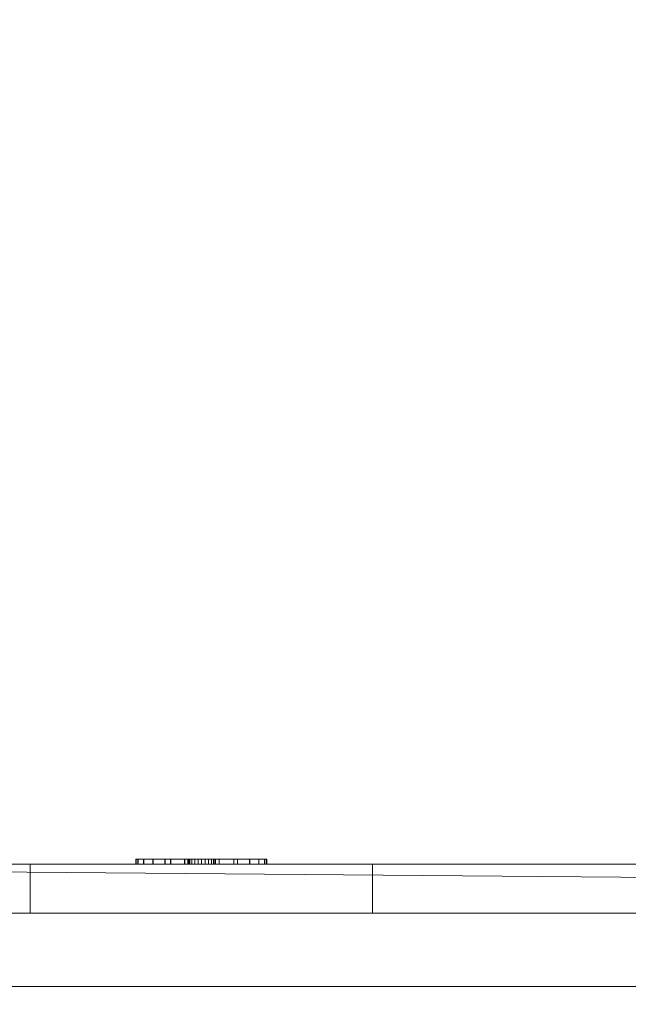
# Model space of a CAD drawing. Header units: inches. Extents: x -263 to 530, y -1 to 602.
# Tile 118 of 256: x -181.86 to -175.64, y 133.57 to 143.63. Entities that reach past the tile are written whole.
import ezdxf

# ---------------------------------------------------------------- set-up
doc = ezdxf.new("R2010")
doc.units = ezdxf.units.IN
doc.header["$MEASUREMENT"] = 0
for name, color, linetype, lineweight in [('A-CLNG', 13, 'Continuous', 13), ('A-FLOR', 192, 'Continuous', 13), ('A-GLAZ', 151, 'Continuous', 13), ('A-WALL', 113, 'Continuous', 13), ('E-ELEC-FIXT', 91, 'Continuous', 9)]:
    doc.layers.add(name, color=color, linetype=linetype, lineweight=lineweight)

# ---------------------------------------------------------------- blocks, each defined once
blk = doc.blocks.new('Window_4 - 2_-6_ X 5_-10_-1489136-_3D_')
at = {"layer": 'A-GLAZ', "lineweight": 9}
mesh = blk.add_polyface(dxfattribs=at)
corners = [(15, -2.25, 34), (15, -4.25, 34), (-15, -4.25, 34), (-15, -2.25, 34)]
mesh.append_faces([[corners[k] for k in face] for face in [(0, 1, 2, 3)]])
mesh = blk.add_polyface(dxfattribs=at)
corners = [(-15, -2.25, 70.125), (-15, -4.25, 70.125), (15, -4.25, 70.125), (15, -2.25, 70.125)]
mesh.append_faces([[corners[k] for k in face] for face in [(0, 1, 2, 3)]])
mesh = blk.add_polyface(dxfattribs=at)
corners = [(0.297, -2.25, 36), (0.297, -4.25, 36), (13, -4.25, 36), (13, -2.25, 36)]
mesh.append_faces([[corners[k] for k in face] for face in [(0, 1, 2, 3)]])
mesh = blk.add_polyface(dxfattribs=at)
corners = [(0.297, -2.25, 52.094), (0.297, -4.25, 52.094), (13, -4.25, 52.094), (13, -2.25, 52.094)]
mesh.append_faces([[corners[k] for k in face] for face in [(0, 1, 2, 3)]])
mesh = blk.add_polyface(dxfattribs=at)
corners = [(13, -2.25, 68.125), (13, -4.25, 68.125), (0.297, -4.25, 68.125), (0.297, -2.25, 68.125)]
mesh.append_faces([[corners[k] for k in face] for face in [(0, 1, 2, 3)]])
mesh = blk.add_polyface(dxfattribs=at)
corners = [(13, -2.25, 51.5), (13, -4.25, 51.5), (0.297, -4.25, 51.5), (0.297, -2.25, 51.5)]
mesh.append_faces([[corners[k] for k in face] for face in [(0, 1, 2, 3)]])
at = {"layer": 'A-GLAZ', "lineweight": 9, "transparency": 33554471}
mesh = blk.add_polyface(dxfattribs=at)
corners = [(13, -3, 36), (13, -3.5, 36), (0.297, -3.5, 36), (0.297, -3, 36)]
mesh.append_faces([[corners[k] for k in face] for face in [(0, 1, 2, 3)]])
mesh = blk.add_polyface(dxfattribs=at)
corners = [(0.297, -3, 68.125), (0.297, -3.5, 68.125), (13, -3.5, 68.125), (13, -3, 68.125)]
mesh.append_faces([[corners[k] for k in face] for face in [(0, 1, 2, 3)]])
mesh = blk.add_polyface(dxfattribs=at)
corners = [(13, -3, 52.094), (13, -3.5, 52.094), (0.297, -3.5, 52.094), (0.297, -3, 52.094)]
mesh.append_faces([[corners[k] for k in face] for face in [(0, 1, 2, 3)]])
mesh = blk.add_polyface(dxfattribs=at)
corners = [(0.297, -3, 51.5), (0.297, -3.5, 51.5), (13, -3.5, 51.5), (13, -3, 51.5)]
mesh.append_faces([[corners[k] for k in face] for face in [(0, 1, 2, 3)]])
mesh = blk.add_polyface(dxfattribs=at)
corners = [(0.297, -3.5, 51.5), (0.297, -3.5, 36), (13, -3.5, 36), (13, -3.5, 51.5), (-13, -3.5, 51.5), (-13, -3.5, 36), (-0.297, -3.5, 36), (-0.297, -3.5, 51.5), (0.297, -3.5, 68.125), (0.297, -3.5, 52.094), (13, -3.5, 52.094), (13, -3.5, 68.125), (-0.297, -3.5, 52.094), (-0.297, -3.5, 68.125), (-13, -3.5, 68.125), (-13, -3.5, 52.094)]
mesh.append_faces([[corners[k] for k in face] for face in [(2, 3, 0, 1), (5, 6, 7, 4), (9, 10, 11, 8), (12, 13, 14, 15)]])
at = {"layer": 'A-GLAZ', "lineweight": 9}
mesh = blk.add_polyface(dxfattribs=at)
corners = [(17, -4.25, 32), (-17, -4.25, 32), (-17, -4.25, 106), (17, -4.25, 106), (15, -4.25, 34), (15, -4.25, 104), (-15, -4.25, 104), (-15, -4.25, 34)]
mesh.append_faces([[corners[k] for k in face] for face in [(2, 6, 7, 1), (1, 7, 4, 0)]], dxfattribs={"vtx0": -1, "vtx2": -1})
mesh.append_faces([[corners[k] for k in face] for face in [(5, 6, 2, 3), (4, 5, 3, 0)]], dxfattribs={"vtx1": -1, "vtx3": -1})
mesh = blk.add_polyface(dxfattribs=at)
corners = [(-17, -4.75, 32), (-17, -4.25, 32), (17, -4.25, 32), (17, -4.75, 32)]
mesh.append_faces([[corners[k] for k in face] for face in [(0, 1, 2, 3)]])
mesh = blk.add_polyface(dxfattribs=at)
corners = [(17, -4.75, 106), (17, -4.25, 106), (-17, -4.25, 106), (-17, -4.75, 106)]
mesh.append_faces([[corners[k] for k in face] for face in [(0, 1, 2, 3)]])
mesh = blk.add_polyface(dxfattribs=at)
corners = [(-15, -4.25, 70.125), (-15, -4.25, 34), (15, -4.25, 34), (15, -4.25, 70.125), (0.297, -4.25, 36), (0.297, -4.25, 51.5), (13, -4.25, 51.5), (13, -4.25, 36), (-13, -4.25, 36), (-13, -4.25, 51.5), (-0.297, -4.25, 51.5), (-0.297, -4.25, 36), (0.297, -4.25, 68.125), (13, -4.25, 68.125), (13, -4.25, 52.094), (0.297, -4.25, 52.094), (-13, -4.25, 52.094), (-13, -4.25, 68.125), (-0.297, -4.25, 68.125), (-0.297, -4.25, 52.094)]
mesh.append_faces([[corners[k] for k in face] for face in [(11, 4, 10)]], dxfattribs={"vtx0": -1, "vtx1": -1})
mesh.append_faces([[corners[k] for k in face] for face in [(10, 15, 19)]], dxfattribs={"vtx0": -1, "vtx1": -1, "vtx2": -1})
mesh.append_faces([[corners[k] for k in face] for face in [(3, 13, 14, 2), (19, 15, 12, 18), (0, 17, 18, 3), (10, 19, 16, 9)]], dxfattribs={"vtx0": -1, "vtx2": -1})
mesh.append_faces([[corners[k] for k in face] for face in [(2, 7, 4, 11), (10, 4, 5, 15), (1, 8, 9, 16)]], dxfattribs={"vtx0": -1, "vtx2": -1, "vtx3": -1})
mesh.append_faces([[corners[k] for k in face] for face in [(12, 13, 3, 18), (6, 7, 2, 14)]], dxfattribs={"vtx1": -1, "vtx2": -1, "vtx3": -1})
mesh.append_faces([[corners[k] for k in face] for face in [(14, 15, 5, 6), (16, 17, 0, 1), (11, 8, 1, 2)]], dxfattribs={"vtx1": -1, "vtx3": -1})
mesh = blk.add_polyface(dxfattribs=at)
corners = [(-15, -4.75, 104), (-15, -4.25, 104), (15, -4.25, 104), (15, -4.75, 104)]
mesh.append_faces([[corners[k] for k in face] for face in [(0, 1, 2, 3)]])
mesh = blk.add_polyface(dxfattribs=at)
corners = [(15, -4.75, 34), (15, -4.25, 34), (-15, -4.25, 34), (-15, -4.75, 34)]
mesh.append_faces([[corners[k] for k in face] for face in [(0, 1, 2, 3)]])
mesh = blk.add_polyface(dxfattribs=at)
corners = [(17, -4.75, 32), (17, -4.75, 106), (-17, -4.75, 106), (-17, -4.75, 32), (15, -4.75, 34), (-15, -4.75, 34), (-15, -4.75, 104), (15, -4.75, 104)]
mesh.append_faces([[corners[k] for k in face] for face in [(1, 7, 4, 0), (0, 4, 5, 3)]], dxfattribs={"vtx0": -1, "vtx2": -1})
mesh.append_faces([[corners[k] for k in face] for face in [(6, 7, 1, 2), (5, 6, 2, 3)]], dxfattribs={"vtx1": -1, "vtx3": -1})
blk = doc.blocks.new('Switch 4 - Switch 4-1250778-_3D_')
at = {"layer": 'E-ELEC-FIXT'}
mesh = blk.add_polyface(dxfattribs=at)
corners = [(0.233, 0.551, 2.688), (-0.509, 0.551, 2.688), (-0.633, 0.551, 2.796), (-0.728, 0.551, 2.93), (-0.787, 0.551, 3.084), (-0.807, 0.551, 3.247), (-0.787, 0.551, 3.411), (-0.728, 0.551, 3.564), (-0.633, 0.551, 3.699), (-0.509, 0.551, 3.806), (0.233, 0.551, 3.806), (0.358, 0.551, 3.699), (0.452, 0.551, 3.564), (0.511, 0.551, 3.411), (0.532, 0.551, 3.247), (0.511, 0.551, 3.084), (0.452, 0.551, 2.93), (0.358, 0.551, 2.796), (-0.308, 0.551, 3.582), (-0.452, 0.551, 3.582), (-0.452, 0.551, 3.164), (-0.308, 0.551, 3.164), (0.045, 0.551, 3.548), (0.045, 0.551, 3.193), (0.196, 0.551, 3.193), (0.196, 0.551, 3.548), (0.006, 0.551, 2.751), (0.006, 0.551, 2.887), (0.002, 0.551, 2.923), (-0.012, 0.551, 2.957), (-0.035, 0.551, 2.987), (-0.064, 0.551, 3.009), (-0.098, 0.551, 3.023), (-0.134, 0.551, 3.028), (-0.171, 0.551, 3.023), (-0.205, 0.551, 3.009), (-0.234, 0.551, 2.987), (-0.257, 0.551, 2.957), (-0.271, 0.551, 2.923), (-0.275, 0.551, 2.887), (-0.275, 0.551, 2.751), (0.231, 0.551, 1.194), (-0.507, 0.551, 1.194), (-0.631, 0.551, 1.301), (-0.725, 0.551, 1.435), (-0.784, 0.551, 1.587), (-0.804, 0.551, 1.75), (-0.784, 0.551, 1.913), (-0.725, 0.551, 2.065), (-0.631, 0.551, 2.199), (-0.507, 0.551, 2.306), (0.231, 0.551, 2.306), (0.355, 0.551, 2.199), (0.449, 0.551, 2.065), (0.508, 0.551, 1.913), (0.528, 0.551, 1.75), (0.508, 0.551, 1.587), (0.449, 0.551, 1.435), (0.355, 0.551, 1.301), (-0.307, 0.551, 2.047), (-0.45, 0.551, 2.047), (-0.45, 0.551, 1.693), (-0.307, 0.551, 1.693), (0.044, 0.551, 2.049), (0.044, 0.551, 1.696), (0.194, 0.551, 1.696), (0.194, 0.551, 2.049), (0.006, 0.551, 1.257), (0.006, 0.551, 1.392), (0.001, 0.551, 1.428), (-0.013, 0.551, 1.462), (-0.035, 0.551, 1.491), (-0.064, 0.551, 1.513), (-0.098, 0.551, 1.527), (-0.135, 0.551, 1.532), (-0.171, 0.551, 1.527), (-0.205, 0.551, 1.513), (-0.234, 0.551, 1.491), (-0.256, 0.551, 1.462), (-0.27, 0.551, 1.428), (-0.275, 0.551, 1.392), (-0.275, 0.551, 1.257)]
mesh.append_faces([[corners[k] for k in face] for face in [(28, 17, 27), (25, 13, 24), (5, 20, 4), (69, 58, 68), (66, 54, 65), (46, 61, 45)]], dxfattribs={"vtx0": -1, "vtx1": -1})
mesh.append_faces([[corners[k] for k in face] for face in [(10, 22, 18, 9), (51, 63, 59, 50)]], dxfattribs={"vtx0": -1, "vtx1": -1, "vtx2": -1})
mesh.append_faces([[corners[k] for k in face] for face in [(0, 26, 27, 17), (23, 30, 31), (24, 28, 29), (23, 31, 32), (24, 15, 16), (23, 32, 33), (21, 35, 36), (21, 34, 35), (21, 36, 37, 20), (2, 38, 39), (6, 19, 20, 5), (9, 18, 19, 8), (41, 67, 68, 58), (64, 71, 72), (65, 69, 70), (64, 72, 73), (65, 56, 57), (59, 63, 64, 62), (64, 73, 74), (62, 76, 77), (62, 75, 76), (62, 77, 78, 61), (43, 79, 80), (50, 59, 60, 49), (47, 60, 61, 46)]], dxfattribs={"vtx0": -1, "vtx2": -1})
mesh.append_faces([[corners[k] for k in face] for face in [(24, 16, 17, 28), (20, 37, 38, 2), (65, 57, 58, 69), (61, 78, 79, 43)]], dxfattribs={"vtx0": -1, "vtx2": -1, "vtx3": -1})
mesh.append_faces([[corners[k] for k in face] for face in [(24, 13, 14, 15), (25, 11, 12, 13), (20, 2, 3, 4), (19, 6, 7, 8), (65, 54, 55, 56), (61, 43, 44, 45), (60, 47, 48, 49)]], dxfattribs={"vtx0": -1, "vtx3": -1})
mesh.append_faces([[corners[k] for k in face] for face in [(53, 54, 66, 52)]], dxfattribs={"vtx1": -1, "vtx2": -1})
mesh.append_faces([[corners[k] for k in face] for face in [(33, 34, 21, 23), (74, 75, 62, 64)]], dxfattribs={"vtx1": -1, "vtx2": -1, "vtx3": -1})
mesh.append_faces([[corners[k] for k in face] for face in [(40, 26, 0, 1), (29, 30, 23, 24), (25, 22, 10, 11), (22, 23, 21, 18), (39, 40, 1, 2), (81, 67, 41, 42), (70, 71, 64, 65), (66, 63, 51, 52), (80, 81, 42, 43)]], dxfattribs={"vtx1": -1, "vtx3": -1})
mesh = blk.add_polyface(dxfattribs=at)
corners = [(-0.509, 0.551, 3.806), (-0.633, 0.551, 3.699), (-0.728, 0.551, 3.564), (-0.787, 0.551, 3.411), (-0.807, 0.551, 3.247), (-0.787, 0.551, 3.084), (-0.728, 0.551, 2.93), (-0.633, 0.551, 2.796), (-0.509, 0.551, 2.688), (-0.509, 0.5, 2.688), (-0.633, 0.5, 2.796), (-0.728, 0.5, 2.93), (-0.787, 0.5, 3.084), (-0.807, 0.5, 3.247), (-0.787, 0.5, 3.411), (-0.728, 0.5, 3.564), (-0.633, 0.5, 3.699), (-0.509, 0.5, 3.806)]
mesh.append_faces([[corners[k] for k in face] for face in [(9, 10, 7, 8), (0, 1, 16, 17)]], dxfattribs={"vtx1": -1})
mesh.append_faces([[corners[k] for k in face] for face in [(10, 11, 6, 7), (11, 12, 5, 6), (4, 5, 12, 13), (13, 14, 3, 4), (14, 15, 2, 3), (15, 16, 1, 2)]], dxfattribs={"vtx1": -1, "vtx3": -1})
mesh = blk.add_polyface(dxfattribs=at)
corners = [(-0.507, 0.551, 2.306), (-0.631, 0.551, 2.199), (-0.725, 0.551, 2.065), (-0.784, 0.551, 1.913), (-0.804, 0.551, 1.75), (-0.784, 0.551, 1.587), (-0.725, 0.551, 1.435), (-0.631, 0.551, 1.301), (-0.507, 0.551, 1.194), (-0.507, 0.5, 1.194), (-0.631, 0.5, 1.301), (-0.725, 0.5, 1.435), (-0.784, 0.5, 1.587), (-0.804, 0.5, 1.75), (-0.784, 0.5, 1.913), (-0.725, 0.5, 2.065), (-0.631, 0.5, 2.199), (-0.507, 0.5, 2.306)]
mesh.append_faces([[corners[k] for k in face] for face in [(9, 10, 7, 8), (0, 1, 16, 17)]], dxfattribs={"vtx1": -1})
mesh.append_faces([[corners[k] for k in face] for face in [(10, 11, 6, 7), (11, 12, 5, 6), (4, 5, 12, 13), (13, 14, 3, 4), (14, 15, 2, 3), (15, 16, 1, 2)]], dxfattribs={"vtx1": -1, "vtx3": -1})
mesh = blk.add_polyface(dxfattribs=at)
corners = [(-0.509, 0.551, 3.806), (-0.509, 0.5, 3.806), (0.233, 0.5, 3.806), (0.233, 0.551, 3.806)]
mesh.append_faces([[corners[k] for k in face] for face in [(0, 1, 2, 3)]])
mesh = blk.add_polyface(dxfattribs=at)
corners = [(0.233, 0.551, 2.688), (0.233, 0.5, 2.688), (-0.509, 0.5, 2.688), (-0.509, 0.551, 2.688)]
mesh.append_faces([[corners[k] for k in face] for face in [(0, 1, 2, 3)]])
mesh = blk.add_polyface(dxfattribs=at)
corners = [(-0.507, 0.551, 2.306), (-0.507, 0.5, 2.306), (0.231, 0.5, 2.306), (0.231, 0.551, 2.306)]
mesh.append_faces([[corners[k] for k in face] for face in [(0, 1, 2, 3)]])
mesh = blk.add_polyface(dxfattribs=at)
corners = [(0.231, 0.551, 1.194), (0.231, 0.5, 1.194), (-0.507, 0.5, 1.194), (-0.507, 0.551, 1.194)]
mesh.append_faces([[corners[k] for k in face] for face in [(0, 1, 2, 3)]])
mesh = blk.add_polyface(dxfattribs=at)
corners = [(-0.452, 0.551, 3.164), (-0.452, 0.5, 3.164), (-0.308, 0.5, 3.164), (-0.308, 0.551, 3.164)]
mesh.append_faces([[corners[k] for k in face] for face in [(0, 1, 2, 3)]])
mesh = blk.add_polyface(dxfattribs=at)
corners = [(-0.452, 0.551, 3.582), (-0.452, 0.5, 3.582), (-0.452, 0.5, 3.164), (-0.452, 0.551, 3.164)]
mesh.append_faces([[corners[k] for k in face] for face in [(0, 1, 2, 3)]])
mesh = blk.add_polyface(dxfattribs=at)
corners = [(-0.308, 0.551, 3.582), (-0.308, 0.5, 3.582), (-0.452, 0.5, 3.582), (-0.452, 0.551, 3.582)]
mesh.append_faces([[corners[k] for k in face] for face in [(0, 1, 2, 3)]])
mesh = blk.add_polyface(dxfattribs=at)
corners = [(-0.45, 0.551, 1.693), (-0.45, 0.5, 1.693), (-0.307, 0.5, 1.693), (-0.307, 0.551, 1.693)]
mesh.append_faces([[corners[k] for k in face] for face in [(0, 1, 2, 3)]])
mesh = blk.add_polyface(dxfattribs=at)
corners = [(-0.45, 0.551, 2.047), (-0.45, 0.5, 2.047), (-0.45, 0.5, 1.693), (-0.45, 0.551, 1.693)]
mesh.append_faces([[corners[k] for k in face] for face in [(0, 1, 2, 3)]])
mesh = blk.add_polyface(dxfattribs=at)
corners = [(-0.307, 0.551, 2.047), (-0.307, 0.5, 2.047), (-0.45, 0.5, 2.047), (-0.45, 0.551, 2.047)]
mesh.append_faces([[corners[k] for k in face] for face in [(0, 1, 2, 3)]])
mesh = blk.add_polyface(dxfattribs=at)
corners = [(-0.308, 0.551, 3.164), (-0.308, 0.5, 3.164), (-0.308, 0.5, 3.582), (-0.308, 0.551, 3.582)]
mesh.append_faces([[corners[k] for k in face] for face in [(0, 1, 2, 3)]])
mesh = blk.add_polyface(dxfattribs=at)
corners = [(-0.307, 0.551, 1.693), (-0.307, 0.5, 1.693), (-0.307, 0.5, 2.047), (-0.307, 0.551, 2.047)]
mesh.append_faces([[corners[k] for k in face] for face in [(0, 1, 2, 3)]])
mesh = blk.add_polyface(dxfattribs=at)
corners = [(-0.275, 0.551, 2.751), (-0.275, 0.5, 2.751), (0.006, 0.5, 2.751), (0.006, 0.551, 2.751)]
mesh.append_faces([[corners[k] for k in face] for face in [(0, 1, 2, 3)]])
mesh = blk.add_polyface(dxfattribs=at)
corners = [(-0.275, 0.551, 2.887), (-0.275, 0.5, 2.887), (-0.275, 0.5, 2.751), (-0.275, 0.551, 2.751)]
mesh.append_faces([[corners[k] for k in face] for face in [(0, 1, 2, 3)]])
mesh = blk.add_polyface(dxfattribs=at)
corners = [(-0.275, 0.551, 2.887), (-0.271, 0.551, 2.923), (-0.257, 0.551, 2.957), (-0.234, 0.551, 2.987), (-0.205, 0.551, 3.009), (-0.171, 0.551, 3.023), (-0.134, 0.551, 3.028), (-0.098, 0.551, 3.023), (-0.064, 0.551, 3.009), (-0.035, 0.551, 2.987), (-0.012, 0.551, 2.957), (0.002, 0.551, 2.923), (0.006, 0.551, 2.887), (0.006, 0.5, 2.887), (0.002, 0.5, 2.923), (-0.012, 0.5, 2.957), (-0.035, 0.5, 2.987), (-0.064, 0.5, 3.009), (-0.098, 0.5, 3.023), (-0.134, 0.5, 3.028), (-0.171, 0.5, 3.023), (-0.205, 0.5, 3.009), (-0.234, 0.5, 2.987), (-0.257, 0.5, 2.957), (-0.271, 0.5, 2.923), (-0.275, 0.5, 2.887)]
mesh.append_faces([[corners[k] for k in face] for face in [(0, 1, 24, 25)]], dxfattribs={"vtx1": -1})
mesh.append_faces([[corners[k] for k in face] for face in [(10, 11, 14, 15), (8, 9, 16, 17), (9, 10, 15, 16), (7, 8, 17, 18), (18, 19, 6, 7), (4, 5, 20, 21), (3, 4, 21, 22), (1, 2, 23, 24), (2, 3, 22, 23), (19, 20, 5, 6)]], dxfattribs={"vtx1": -1, "vtx3": -1})
mesh.append_faces([[corners[k] for k in face] for face in [(11, 12, 13, 14)]], dxfattribs={"vtx3": -1})
mesh = blk.add_polyface(dxfattribs=at)
corners = [(-0.275, 0.551, 1.257), (-0.275, 0.5, 1.257), (0.006, 0.5, 1.257), (0.006, 0.551, 1.257)]
mesh.append_faces([[corners[k] for k in face] for face in [(0, 1, 2, 3)]])
mesh = blk.add_polyface(dxfattribs=at)
corners = [(-0.275, 0.551, 1.392), (-0.275, 0.5, 1.392), (-0.275, 0.5, 1.257), (-0.275, 0.551, 1.257)]
mesh.append_faces([[corners[k] for k in face] for face in [(0, 1, 2, 3)]])
mesh = blk.add_polyface(dxfattribs=at)
corners = [(-0.275, 0.551, 1.392), (-0.27, 0.551, 1.428), (-0.256, 0.551, 1.462), (-0.234, 0.551, 1.491), (-0.205, 0.551, 1.513), (-0.171, 0.551, 1.527), (-0.135, 0.551, 1.532), (-0.098, 0.551, 1.527), (-0.064, 0.551, 1.513), (-0.035, 0.551, 1.491), (-0.013, 0.551, 1.462), (0.001, 0.551, 1.428), (0.006, 0.551, 1.392), (0.006, 0.5, 1.392), (0.001, 0.5, 1.428), (-0.013, 0.5, 1.462), (-0.035, 0.5, 1.491), (-0.064, 0.5, 1.513), (-0.098, 0.5, 1.527), (-0.135, 0.5, 1.532), (-0.171, 0.5, 1.527), (-0.205, 0.5, 1.513), (-0.234, 0.5, 1.491), (-0.256, 0.5, 1.462), (-0.27, 0.5, 1.428), (-0.275, 0.5, 1.392)]
mesh.append_faces([[corners[k] for k in face] for face in [(0, 1, 24, 25)]], dxfattribs={"vtx1": -1})
mesh.append_faces([[corners[k] for k in face] for face in [(10, 11, 14, 15), (8, 9, 16, 17), (9, 10, 15, 16), (7, 8, 17, 18), (18, 19, 6, 7), (4, 5, 20, 21), (3, 4, 21, 22), (1, 2, 23, 24), (2, 3, 22, 23), (19, 20, 5, 6)]], dxfattribs={"vtx1": -1, "vtx3": -1})
mesh.append_faces([[corners[k] for k in face] for face in [(11, 12, 13, 14)]], dxfattribs={"vtx3": -1})
mesh = blk.add_polyface(dxfattribs=at)
corners = [(0.006, 0.551, 2.751), (0.006, 0.5, 2.751), (0.006, 0.5, 2.887), (0.006, 0.551, 2.887)]
mesh.append_faces([[corners[k] for k in face] for face in [(0, 1, 2, 3)]])
mesh = blk.add_polyface(dxfattribs=at)
corners = [(0.006, 0.551, 1.257), (0.006, 0.5, 1.257), (0.006, 0.5, 1.392), (0.006, 0.551, 1.392)]
mesh.append_faces([[corners[k] for k in face] for face in [(0, 1, 2, 3)]])
mesh = blk.add_polyface(dxfattribs=at)
corners = [(0.194, 0.551, 2.049), (0.194, 0.5, 2.049), (0.044, 0.5, 2.049), (0.044, 0.551, 2.049)]
mesh.append_faces([[corners[k] for k in face] for face in [(0, 1, 2, 3)]])
mesh = blk.add_polyface(dxfattribs=at)
corners = [(0.044, 0.551, 1.696), (0.044, 0.5, 1.696), (0.194, 0.5, 1.696), (0.194, 0.551, 1.696)]
mesh.append_faces([[corners[k] for k in face] for face in [(0, 1, 2, 3)]])
mesh = blk.add_polyface(dxfattribs=at)
corners = [(0.044, 0.551, 2.049), (0.044, 0.5, 2.049), (0.044, 0.5, 1.696), (0.044, 0.551, 1.696)]
mesh.append_faces([[corners[k] for k in face] for face in [(0, 1, 2, 3)]])
mesh = blk.add_polyface(dxfattribs=at)
corners = [(0.196, 0.551, 3.548), (0.196, 0.5, 3.548), (0.045, 0.5, 3.548), (0.045, 0.551, 3.548)]
mesh.append_faces([[corners[k] for k in face] for face in [(0, 1, 2, 3)]])
mesh = blk.add_polyface(dxfattribs=at)
corners = [(0.045, 0.551, 3.193), (0.045, 0.5, 3.193), (0.196, 0.5, 3.193), (0.196, 0.551, 3.193)]
mesh.append_faces([[corners[k] for k in face] for face in [(0, 1, 2, 3)]])
mesh = blk.add_polyface(dxfattribs=at)
corners = [(0.045, 0.551, 3.548), (0.045, 0.5, 3.548), (0.045, 0.5, 3.193), (0.045, 0.551, 3.193)]
mesh.append_faces([[corners[k] for k in face] for face in [(0, 1, 2, 3)]])
mesh = blk.add_polyface(dxfattribs=at)
corners = [(0.194, 0.551, 1.696), (0.194, 0.5, 1.696), (0.194, 0.5, 2.049), (0.194, 0.551, 2.049)]
mesh.append_faces([[corners[k] for k in face] for face in [(0, 1, 2, 3)]])
mesh = blk.add_polyface(dxfattribs=at)
corners = [(0.196, 0.551, 3.193), (0.196, 0.5, 3.193), (0.196, 0.5, 3.548), (0.196, 0.551, 3.548)]
mesh.append_faces([[corners[k] for k in face] for face in [(0, 1, 2, 3)]])
mesh = blk.add_polyface(dxfattribs=at)
corners = [(0.231, 0.551, 1.194), (0.355, 0.551, 1.301), (0.449, 0.551, 1.435), (0.508, 0.551, 1.587), (0.528, 0.551, 1.75), (0.508, 0.551, 1.913), (0.449, 0.551, 2.065), (0.355, 0.551, 2.199), (0.231, 0.551, 2.306), (0.231, 0.5, 2.306), (0.355, 0.5, 2.199), (0.449, 0.5, 2.065), (0.508, 0.5, 1.913), (0.528, 0.5, 1.75), (0.508, 0.5, 1.587), (0.449, 0.5, 1.435), (0.355, 0.5, 1.301), (0.231, 0.5, 1.194)]
mesh.append_faces([[corners[k] for k in face] for face in [(9, 10, 7, 8), (0, 1, 16, 17)]], dxfattribs={"vtx1": -1})
mesh.append_faces([[corners[k] for k in face] for face in [(10, 11, 6, 7), (11, 12, 5, 6), (4, 5, 12, 13), (13, 14, 3, 4), (14, 15, 2, 3), (15, 16, 1, 2)]], dxfattribs={"vtx1": -1, "vtx3": -1})
mesh = blk.add_polyface(dxfattribs=at)
corners = [(0.233, 0.551, 2.688), (0.358, 0.551, 2.796), (0.452, 0.551, 2.93), (0.511, 0.551, 3.084), (0.532, 0.551, 3.247), (0.511, 0.551, 3.411), (0.452, 0.551, 3.564), (0.358, 0.551, 3.699), (0.233, 0.551, 3.806), (0.233, 0.5, 3.806), (0.358, 0.5, 3.699), (0.452, 0.5, 3.564), (0.511, 0.5, 3.411), (0.532, 0.5, 3.247), (0.511, 0.5, 3.084), (0.452, 0.5, 2.93), (0.358, 0.5, 2.796), (0.233, 0.5, 2.688)]
mesh.append_faces([[corners[k] for k in face] for face in [(9, 10, 7, 8), (0, 1, 16, 17)]], dxfattribs={"vtx1": -1})
mesh.append_faces([[corners[k] for k in face] for face in [(10, 11, 6, 7), (11, 12, 5, 6), (4, 5, 12, 13), (13, 14, 3, 4), (14, 15, 2, 3), (15, 16, 1, 2)]], dxfattribs={"vtx1": -1, "vtx3": -1})
mesh = blk.add_polyface(dxfattribs=at)
corners = [(-1.888, 0.5, 5), (1.612, 0.5, 5), (1.612, 0.5), (-1.888, 0.5)]
mesh.append_faces([[corners[k] for k in face] for face in [(0, 1, 2, 3)]])
mesh = blk.add_polyface(dxfattribs=at)
corners = [(1.612, 0.5), (1.612, 0), (-1.888, 0), (-1.888, 0.5)]
mesh.append_faces([[corners[k] for k in face] for face in [(0, 1, 2, 3)]])
mesh = blk.add_polyface(dxfattribs=at)
corners = [(-1.888, 0.5, 5), (-1.888, 0, 5), (1.612, 0, 5), (1.612, 0.5, 5)]
mesh.append_faces([[corners[k] for k in face] for face in [(0, 1, 2, 3)]])
mesh = blk.add_polyface(dxfattribs=at)
corners = [(-1.888, 0.5), (-1.888, 0), (-1.888, 0, 5), (-1.888, 0.5, 5)]
mesh.append_faces([[corners[k] for k in face] for face in [(0, 1, 2, 3)]])
mesh = blk.add_polyface(dxfattribs=at)
corners = [(0.233, 0.5, 2.688), (0.358, 0.5, 2.796), (0.452, 0.5, 2.93), (0.511, 0.5, 3.084), (0.532, 0.5, 3.247), (0.511, 0.5, 3.411), (0.452, 0.5, 3.564), (0.358, 0.5, 3.699), (0.233, 0.5, 3.806), (-0.509, 0.5, 3.806), (-0.633, 0.5, 3.699), (-0.728, 0.5, 3.564), (-0.787, 0.5, 3.411), (-0.807, 0.5, 3.247), (-0.787, 0.5, 3.084), (-0.728, 0.5, 2.93), (-0.633, 0.5, 2.796), (-0.509, 0.5, 2.688), (-0.308, 0.5, 3.582), (-0.308, 0.5, 3.164), (-0.452, 0.5, 3.164), (-0.452, 0.5, 3.582), (0.045, 0.5, 3.548), (0.196, 0.5, 3.548), (0.196, 0.5, 3.193), (0.045, 0.5, 3.193), (0.006, 0.5, 2.751), (-0.275, 0.5, 2.751), (-0.275, 0.5, 2.887), (-0.271, 0.5, 2.923), (-0.257, 0.5, 2.957), (-0.234, 0.5, 2.987), (-0.205, 0.5, 3.009), (-0.171, 0.5, 3.023), (-0.134, 0.5, 3.028), (-0.098, 0.5, 3.023), (-0.064, 0.5, 3.009), (-0.035, 0.5, 2.987), (-0.012, 0.5, 2.957), (0.002, 0.5, 2.923), (0.006, 0.5, 2.887), (0.231, 0.5, 1.194), (0.355, 0.5, 1.301), (0.449, 0.5, 1.435), (0.508, 0.5, 1.587), (0.528, 0.5, 1.75), (0.508, 0.5, 1.913), (0.449, 0.5, 2.065), (0.355, 0.5, 2.199), (0.231, 0.5, 2.306), (-0.507, 0.5, 2.306), (-0.631, 0.5, 2.199), (-0.725, 0.5, 2.065), (-0.784, 0.5, 1.913), (-0.804, 0.5, 1.75), (-0.784, 0.5, 1.587), (-0.725, 0.5, 1.435), (-0.631, 0.5, 1.301), (-0.507, 0.5, 1.194), (-0.307, 0.5, 2.047), (-0.307, 0.5, 1.693), (-0.45, 0.5, 1.693), (-0.45, 0.5, 2.047), (0.044, 0.5, 2.049), (0.194, 0.5, 2.049), (0.194, 0.5, 1.696), (0.044, 0.5, 1.696), (0.006, 0.5, 1.257), (-0.275, 0.5, 1.257), (-0.275, 0.5, 1.392), (-0.27, 0.5, 1.428), (-0.256, 0.5, 1.462), (-0.234, 0.5, 1.491), (-0.205, 0.5, 1.513), (-0.171, 0.5, 1.527), (-0.135, 0.5, 1.532), (-0.098, 0.5, 1.527), (-0.064, 0.5, 1.513), (-0.035, 0.5, 1.491), (-0.013, 0.5, 1.462), (0.001, 0.5, 1.428), (0.006, 0.5, 1.392)]
mesh.append_faces([[corners[k] for k in face] for face in [(29, 16, 28), (21, 12, 20), (4, 24, 3), (70, 57, 69), (62, 53, 61), (45, 65, 44)]], dxfattribs={"vtx0": -1, "vtx1": -1})
mesh.append_faces([[corners[k] for k in face] for face in [(17, 27, 28, 16), (27, 17, 0, 26), (19, 31, 32), (20, 29, 30), (19, 32, 33), (20, 14, 15), (22, 18, 19, 25), (19, 33, 34), (25, 36, 37), (25, 35, 36), (25, 37, 38, 24), (1, 39, 40), (5, 23, 24, 4), (8, 22, 23, 7), (58, 68, 69, 57), (68, 58, 41, 67), (60, 72, 73), (61, 70, 71), (60, 73, 74), (61, 55, 56), (60, 74, 75), (66, 77, 78), (66, 76, 77), (66, 78, 79, 65), (42, 80, 81), (49, 63, 64, 48), (46, 64, 65, 45)]], dxfattribs={"vtx0": -1, "vtx2": -1})
mesh.append_faces([[corners[k] for k in face] for face in [(20, 15, 16, 29), (24, 38, 39, 1), (61, 56, 57, 70), (65, 79, 80, 42)]], dxfattribs={"vtx0": -1, "vtx2": -1, "vtx3": -1})
mesh.append_faces([[corners[k] for k in face] for face in [(20, 12, 13, 14), (21, 10, 11, 12), (24, 1, 2, 3), (23, 5, 6, 7), (61, 53, 54, 55), (65, 42, 43, 44), (64, 46, 47, 48)]], dxfattribs={"vtx0": -1, "vtx3": -1})
mesh.append_faces([[corners[k] for k in face] for face in [(52, 53, 62, 51)]], dxfattribs={"vtx1": -1, "vtx2": -1})
mesh.append_faces([[corners[k] for k in face] for face in [(8, 9, 18, 22), (34, 35, 25, 19), (49, 50, 59, 63), (75, 76, 66, 60)]], dxfattribs={"vtx1": -1, "vtx2": -1, "vtx3": -1})
mesh.append_faces([[corners[k] for k in face] for face in [(30, 31, 19, 20), (21, 18, 9, 10), (40, 26, 0, 1), (71, 72, 60, 61), (62, 59, 50, 51), (59, 60, 66, 63), (81, 67, 41, 42)]], dxfattribs={"vtx1": -1, "vtx3": -1})
mesh = blk.add_polyface(dxfattribs=at)
corners = [(1.612, 0.5, 5), (1.612, 0, 5), (1.612, 0), (1.612, 0.5)]
mesh.append_faces([[corners[k] for k in face] for face in [(0, 1, 2, 3)]])
mesh = blk.add_polyface(dxfattribs=at)
corners = [(1.612, 0), (1.612, 0, 5), (-1.888, 0, 5), (-1.888, 0)]
mesh.append_faces([[corners[k] for k in face] for face in [(0, 1, 2, 3)]])

msp = doc.modelspace()

# ---------------------------------------------------------------- block references
at = {"layer": 'A-GLAZ', "rotation": 180}
msp.add_blockref('Window_4 - 2_-6_ X 5_-10_-1489136-_3D_', (-171, 130.25, 118), dxfattribs=at)
at = {"layer": 'E-ELEC-FIXT'}
msp.add_blockref('Switch 4 - Switch 4-1250778-_3D_', (-179.862, 134.5, 11.5), dxfattribs=at)

# ---------------------------------------------------------------- meshes
at = {"layer": 'A-CLNG'}
mesh = msp.add_polyface(dxfattribs=at)
corners = [(53.147, 331.915, 101), (52.5, 332, 101), (-4, 357.5, 101), (138.853, 331.915, 101), (51.853, 331.915, 101), (51.25, 331.665, 101), (53.75, 327.335, 101), (54.268, 327.732, 101), (53.75, 253.665, 101), (53.147, 253.915, 101), (52.5, 327, 101), (53.147, 327.085, 101), (52.5, 254, 101), (51.853, 327.085, 101), (51.853, 253.915, 101), (51.25, 327.335, 101), (51.25, 253.665, 101), (137.732, 253.268, 101), (54.268, 253.268, 101), (-54.835, 330.147, 101), (-55.085, 330.75, 101), (-56, 331.665, 101), (-55.482, 331.268, 101), (50.335, 330.75, 101), (50.085, 330.147, 101), (50.732, 331.268, 101), (50.732, 253.268, 101), (50.335, 328.25, 101), (50.732, 327.732, 101), (50.085, 328.853, 101), (-55.085, 328.25, 101), (50, 329.5, 101), (50.335, 252.75, 101), (50.085, 252.147, 101), (-55.482, 327.732, 101), (50, 251.5, 101), (-56, 327.335, 101), (-54.75, 329.5, 101), (-54.835, 328.853, 101), (-56.603, 327.085, 101), (-57.897, 327.085, 101), (-57.25, 327, 101), (-158, 247.5, 101), (-158.085, 248.147, 101), (-59.018, 327.732, 101), (-58.5, 327.335, 101), (-158.335, 248.75, 101), (-152.732, 327.732, 101), (50.085, 250.853, 101), (-192, 387, 101), (-157, 329.5, 101), (-156.915, 328.853, 101), (-156.268, 331.268, 101), (-156.665, 330.75, 101), (-155.75, 331.665, 101), (-156.915, 330.147, 101), (-59.415, 330.75, 101), (-59.665, 330.147, 101), (-152.085, 330.147, 101), (-152.335, 330.75, 101), (-152, 329.5, 101), (-59.75, 329.5, 101), (-152.732, 331.268, 101), (-59.018, 331.268, 101), (-152.335, 328.25, 101), (-59.665, 328.853, 101), (-59.415, 328.25, 101), (-152.085, 328.853, 101), (-156.665, 328.25, 101), (-162.665, 248.75, 101), (-162.915, 248.147, 101), (-158.732, 249.268, 101), (-153.25, 327.335, 101), (-160.5, 250, 101), (-155.147, 327.085, 101), (-154.5, 327, 101), (-159.853, 249.915, 101), (-161.147, 249.915, 101), (-155.75, 327.335, 101), (-159.25, 249.665, 101), (-153.853, 327.085, 101), (-156.268, 327.732, 101), (-162.268, 249.268, 101), (-161.75, 249.665, 101), (-132, 134.5, 101), (-158.085, 246.853, 101), (50.335, 250.25, 101), (-163, 247.5, 101), (-192, 134.5, 101), (-161.75, 170.665, 101), (-162.268, 245.732, 101), (-161.75, 245.335, 101), (-161.147, 170.915, 101), (-162.915, 246.853, 101), (-160.5, 245, 101), (-160.5, 171, 101), (-161.147, 245.085, 101)]
mesh.append_faces([[corners[k] for k in face] for face in [(5, 2, 4), (21, 2, 22), (22, 2, 20), (37, 2, 38), (19, 2, 37), (15, 16, 28), (55, 49, 53), (94, 95, 96)]], dxfattribs={"vtx0": -1, "vtx1": -1})
mesh.append_faces([[corners[k] for k in face] for face in [(32, 30, 27, 26)]], dxfattribs={"vtx0": -1, "vtx1": -1, "vtx2": -1})
mesh.append_faces([[corners[k] for k in face] for face in [(7, 17, 18, 8), (84, 85, 48, 86)]], dxfattribs={"vtx0": -1, "vtx1": -1, "vtx3": -1})
mesh.append_faces([[corners[k] for k in face] for face in [(2, 1, 4), (9, 11, 6), (2, 19, 20), (2, 23, 24), (26, 27, 28, 16), (2, 31, 29), (2, 30, 38), (48, 41, 39, 35), (2, 24, 31), (49, 50, 51), (64, 65, 66, 47), (67, 61, 65, 64), (61, 67, 60), (49, 69, 70), (47, 66, 44), (71, 72, 47, 46), (73, 74, 75, 76), (77, 78, 74, 73), (79, 80, 72, 71), (76, 75, 80, 79), (49, 70, 87, 88), (89, 90, 91, 92), (88, 87, 93)]], dxfattribs={"vtx0": -1, "vtx2": -1})
mesh.append_faces([[corners[k] for k in face] for face in [(2, 29, 27, 30)]], dxfattribs={"vtx0": -1, "vtx2": -1, "vtx3": -1})
mesh.append_faces([[corners[k] for k in face] for face in [(25, 23, 2), (39, 36, 35), (52, 53, 49), (54, 52, 49), (55, 50, 49), (5, 25, 2), (77, 83, 78)]], dxfattribs={"vtx1": -1, "vtx2": -1})
mesh.append_faces([[corners[k] for k in face] for face in [(0, 1, 2, 3), (44, 45, 46, 47), (51, 68, 69, 49), (85, 42, 41, 48)]], dxfattribs={"vtx1": -1, "vtx2": -1, "vtx3": -1})
mesh.append_faces([[corners[k] for k in face] for face in [(6, 7, 8, 9), (10, 11, 9, 12), (13, 10, 12, 14), (15, 13, 14, 16), (32, 33, 34, 30), (33, 35, 36, 34), (40, 41, 42, 43), (45, 40, 43, 46), (56, 57, 58, 59), (60, 58, 57, 61), (59, 62, 63, 56), (68, 81, 82, 69), (81, 78, 83, 82)]], dxfattribs={"vtx1": -1, "vtx3": -1})
mesh = msp.add_polyface(dxfattribs=at)
corners = [(-198, 134.5, 260), (-198, 134.5, 248), (-136, 134.5, 248), (-136, 134.5, 260)]
mesh.append_faces([[corners[k] for k in face] for face in [(0, 1, 2, 3)]])
mesh = msp.add_polyface(dxfattribs=at)
corners = [(-198, 134.5, 248), (-198, 134.5, 246.5), (-136, 134.5, 246.5), (-136, 134.5, 248)]
mesh.append_faces([[corners[k] for k in face] for face in [(0, 1, 2, 3)]])
mesh = msp.add_polyface(dxfattribs=at)
corners = [(-192, 134.5, 114.5), (-192, 134.5, 101), (-132, 134.5, 101), (-132, 134.5, 114.5)]
mesh.append_faces([[corners[k] for k in face] for face in [(0, 1, 2, 3)]])
at = {"layer": 'A-FLOR'}
mesh = msp.add_polyface(dxfattribs=at)
corners = [(-136, 134.5, 114.5), (-136, 134.5, 128), (-198, 134.5, 128), (-198, 134.5, 114.5)]
mesh.append_faces([[corners[k] for k in face] for face in [(0, 1, 2, 3)]])
mesh = msp.add_polyface(dxfattribs=at)
corners = [(-132, 134.5, -6), (-132, 134.5), (-192, 134.5), (-192, 134.5, -6)]
mesh.append_faces([[corners[k] for k in face] for face in [(0, 1, 2, 3)]])
at = {"layer": 'A-WALL'}
mesh = msp.add_polyface(dxfattribs=at)
corners = [(-191.5, 135), (-191.5, 135, 5), (-131.5, 135, 5), (-131.5, 135)]
mesh.append_faces([[corners[k] for k in face] for face in [(0, 1, 2, 3)]])
mesh = msp.add_polyface(dxfattribs=at)
corners = [(-191.5, 135), (-131.5, 135), (-131.5, 134.5), (-132, 134.5), (-191.5, 134.5)]
mesh.append_faces([[corners[k] for k in face] for face in [(3, 0, 1, 2)]], dxfattribs={"vtx0": -1})
mesh.append_faces([[corners[k] for k in face] for face in [(3, 4, 0)]], dxfattribs={"vtx2": -1})
mesh = msp.add_polyface(dxfattribs=at)
corners = [(-131.5, 135, 5), (-191.5, 135, 5), (-191.5, 134.5, 5), (-132, 134.5, 5), (-131.5, 134.5, 5)]
mesh.append_faces([[corners[k] for k in face] for face in [(3, 0, 1, 2)]], dxfattribs={"vtx0": -1})
mesh.append_faces([[corners[k] for k in face] for face in [(3, 4, 0)]], dxfattribs={"vtx2": -1})
mesh = msp.add_polyface(dxfattribs=at)
corners = [(-189.25, 135, 128), (-189.25, 135, 133), (-142.5, 135, 133), (-142.5, 135, 128)]
mesh.append_faces([[corners[k] for k in face] for face in [(0, 1, 2, 3)]])
mesh = msp.add_polyface(dxfattribs=at)
corners = [(-142.5, 135, 128), (-142.5, 134.5, 128), (-189.25, 134.5, 128), (-189.25, 135, 128)]
mesh.append_faces([[corners[k] for k in face] for face in [(0, 1, 2, 3)]])
mesh = msp.add_polyface(dxfattribs=at)
corners = [(-189.25, 135, 133), (-189.25, 134.5, 133), (-142.5, 134.5, 133), (-142.5, 135, 133)]
mesh.append_faces([[corners[k] for k in face] for face in [(0, 1, 2, 3)]])
mesh = msp.add_polyface(dxfattribs=at)
corners = [(-142.5, 134.5, 260), (-142.5, 134.5, 114.5), (-198, 134.5, 114.5), (-204.5, 134.5, 114.5), (-204.5, 134.5, 260), (-198, 134.5, 260), (-186, 134.5, 222), (-186, 134.5, 152), (-156, 134.5, 152), (-156, 134.5, 222)]
mesh.append_faces([[corners[k] for k in face] for face in [(1, 8, 9, 0), (8, 1, 2, 7), (7, 2, 3, 6)]], dxfattribs={"vtx0": -1, "vtx2": -1})
mesh.append_faces([[corners[k] for k in face] for face in [(4, 5, 6, 3)]], dxfattribs={"vtx1": -1, "vtx2": -1})
mesh.append_faces([[corners[k] for k in face] for face in [(5, 0, 9, 6)]], dxfattribs={"vtx1": -1, "vtx3": -1})
mesh = msp.add_polyface(dxfattribs=at)
corners = [(-204.5, 134.5, 114.5), (-198, 134.5, 114.5), (-142.5, 134.5, 114.5), (-142.5, 126, 114.5), (-204.5, 126, 114.5)]
mesh.append_faces([[corners[k] for k in face] for face in [(1, 4, 0)]], dxfattribs={"vtx0": -1})
mesh.append_faces([[corners[k] for k in face] for face in [(3, 4, 1, 2)]], dxfattribs={"vtx1": -1})
mesh = msp.add_polyface(dxfattribs=at)
corners = [(-142.5, 134.5, 260), (-198, 134.5, 260), (-204.5, 134.5, 260), (-204.5, 126, 260), (-142.5, 126, 260)]
mesh.append_faces([[corners[k] for k in face] for face in [(1, 4, 0)]], dxfattribs={"vtx0": -1})
mesh.append_faces([[corners[k] for k in face] for face in [(3, 4, 1, 2)]], dxfattribs={"vtx1": -1})
mesh = msp.add_polyface(dxfattribs=at)
corners = [(-142.5, 134.5, -6), (-192, 134.5, -6), (-192, 134.5), (-192, 134.5, 5), (-192, 134.5, 114.5), (-142.5, 134.5, 114.5)]
mesh.append_faces([[corners[k] for k in face] for face in [(5, 3, 4)]], dxfattribs={"vtx0": -1})
mesh.append_faces([[corners[k] for k in face] for face in [(3, 5, 0, 2)]], dxfattribs={"vtx0": -1, "vtx2": -1})
mesh.append_faces([[corners[k] for k in face] for face in [(1, 2, 0)]], dxfattribs={"vtx1": -1})
mesh = msp.add_polyface(dxfattribs=at)
corners = [(-142.5, 134.5, -6), (-142.5, 126, -6), (-192, 126, -6), (-192, 134.5, -6)]
mesh.append_faces([[corners[k] for k in face] for face in [(0, 1, 2, 3)]])
mesh = msp.add_polyface(dxfattribs=at)
corners = [(-192, 134.5, 114.5), (-192, 126, 114.5), (-142.5, 126, 114.5), (-142.5, 134.5, 114.5)]
mesh.append_faces([[corners[k] for k in face] for face in [(0, 1, 2, 3)]])
mesh = msp.add_polyface(dxfattribs=at)
corners = [(-131.5, 134.5), (-131.5, 134.5, 5), (-132, 134.5, 5), (-191.5, 134.5, 5), (-191.5, 134.5), (-132, 134.5)]
mesh.append_faces([[corners[k] for k in face] for face in [(3, 4, 5, 2), (0, 1, 2, 5)]], dxfattribs={"vtx2": -1})
mesh = msp.add_polyface(dxfattribs=at)
corners = [(-142.5, 134.5, 133), (-189.25, 134.5, 133), (-189.25, 134.5, 128), (-142.5, 134.5, 128)]
mesh.append_faces([[corners[k] for k in face] for face in [(0, 1, 2, 3)]])
mesh = msp.add_polyface(dxfattribs=at)
corners = [(-186, 134.5, 152), (-186, 126, 152), (-156, 126, 152), (-156, 134.5, 152)]
mesh.append_faces([[corners[k] for k in face] for face in [(0, 1, 2, 3)]])
mesh = msp.add_polyface(dxfattribs=at)
corners = [(-156, 134.5, 222), (-156, 126, 222), (-186, 126, 222), (-186, 134.5, 222)]
mesh.append_faces([[corners[k] for k in face] for face in [(0, 1, 2, 3)]])

doc.saveas('drawing.dxf')
